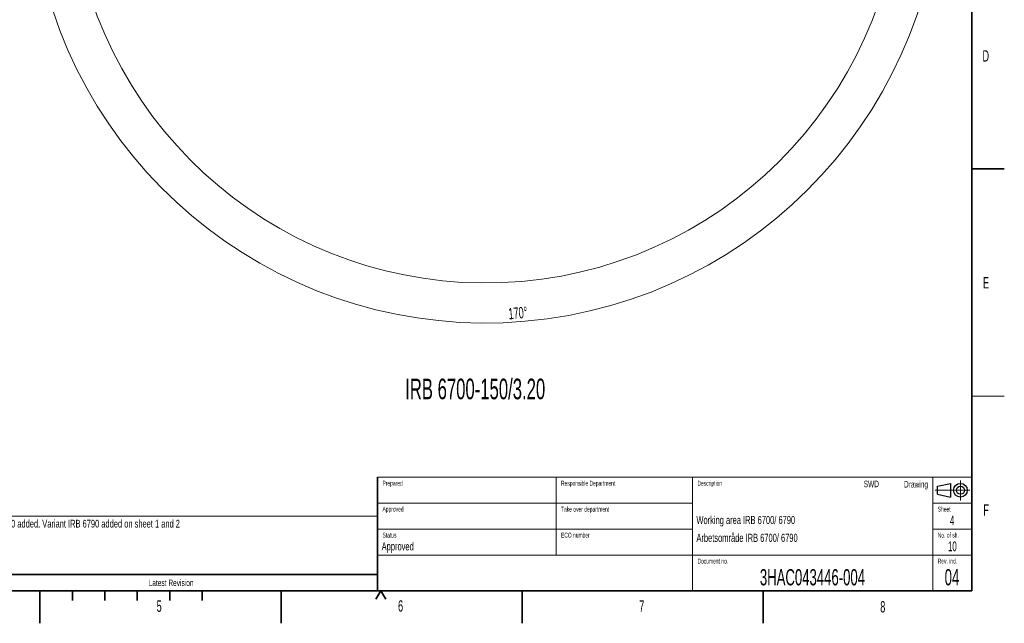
# Model space of a CAD drawing. Header units: millimetres. Extents: x 0 to 14900, y 0 to 10500.
# Tile 31 of 58: x 7319 to 14900, y 0 to 4650. Entities that reach past the tile are written whole.
import ezdxf

# ---------------------------------------------------------------- set-up
doc = ezdxf.new("R2010")
doc.units = ezdxf.units.MM
doc.header["$LTSCALE"] = 25
doc.linetypes.add('CENTERX2', pattern=[20.32, 12.7, -2.54, 2.54, -2.54])
doc.styles.add('SLDTEXTSTYLE0', font='TXT', dxfattribs={"width": 0.605})
doc.dimstyles.new('SLDDIMSTYLE1', dxfattribs={"dimtxt": 87.5, "dimasz": 87.5, "dimexe": 0, "dimexo": 0.0625, "dimgap": 21.875, "dimtad": 1, "dimdec": 4, "dimlfac": 25, "dimzin": 12, "dimdsep": 46, "dimtxsty": 'SLDTEXTSTYLE0', "dimsah": 1, "dimcen": 0.09, "dimadec": 1, "dimazin": 3, "dimtfac": 1, "dimtofl": 0, "dimtmove": 0, "dimatfit": 3, "dimfxl": 1, "dimfrac": 2, "dimtolj": 1, "dimtzin": 12, "dimarcsym": 0})

# ---------------------------------------------------------------- blocks, each defined once
blk = doc.blocks.new('_D_7')
at = {"color": 7, "linetype": 'Continuous', "lineweight": 0}
for p, q in [((12304.6, 5821.8), (14452.3, 5821.8)), ((7705.5, 5257.4), (7413.7, 5206))]:
    blk.add_line(p, q, dxfattribs=at)
at = {"color": 7, "linetype": 'Continuous', "lineweight": 18}
blk.add_arc((10906.1, 5821.8), 3508.7, 190, 0, dxfattribs=at)
for points in [[(14414.8, 5821.8), (14401.2, 5734.4), (14426.2, 5734.1)], [(7450.7, 5212.5), (7454.6, 5124.2), (7479.2, 5128.8)]]:
    blk.add_solid(points, dxfattribs=at)
at = {"color": 7, "linetype": 'Continuous', "lineweight": 18, "insert": (11078.2, 2427.9), "char_height": 87.5, "attachment_point": 1, "rotation": 5, "style": 'SLDTEXTSTYLE0'}
blk.add_mtext('170°', dxfattribs=at)

msp = doc.modelspace()

# ---------------------------------------------------------------- linework, layer by layer
at = {"color": 7, "linetype": 'Continuous', "lineweight": 35}
for p, q in [((14650, 10250), (14650, 250)), ((14650, 3500), (14900, 3500)), ((10075, 1125), (10075, 250)), ((6875, 375), (10075, 375)), ((500, 250), (14650, 250)), ((7475, 250), (7475, 0)), ((7725, 250), (7725, 175)), ((7975, 250), (7975, 175)), ((8225, 250), (8225, 175)), ((8475, 250), (8475, 175)), ((8725, 250), (8725, 175)), ((9331.25, 0), (9331.25, 250)), ((10100, 250), (10062.5, 185.0480947)), ((10100, 250), (10137.5, 185.0480947)), ((11187.5, 0), (11187.5, 250)), ((13043.75, 250), (13043.75, 0))]:
    msp.add_line(p, q, dxfattribs=at)
at = {"color": 7, "linetype": 'Continuous', "lineweight": 18}
for p, q in [((14650, 1750), (14900, 1750)), ((10075, 1125), (14650, 1125)), ((11450, 1125), (11450, 525)), ((12500, 1125), (12500, 250)), ((14350, 1125), (14350, 250)), ((10075, 925), (12500, 925)), ((14350, 925), (14650, 925)), ((10075, 825), (6875, 825)), ((10075, 725), (12500, 725)), ((14350, 725), (14650, 725)), ((10075, 525), (14650, 525))]:
    msp.add_line(p, q, dxfattribs=at)
at = {"color": 7, "linetype": 'Continuous', "lineweight": 25}
for p, q in [((14385, 1056.25), (14485, 1077.5)), ((14485, 1077.5), (14485, 972.5)), ((14385, 993.75), (14385, 1056.25)), ((14385, 993.75), (14485, 972.5))]:
    msp.add_line(p, q, dxfattribs=at)
at = {"color": 7, "linetype": 'CENTERX2', "lineweight": 18}
for p, q in [((14562.5, 1100.0420311), (14562.5, 946.0957976)), ((14368.2386278, 1025), (14634.9048152, 1025))]:
    msp.add_line(p, q, dxfattribs=at)
at = {"color": 7, "linetype": 'CENTERX2', "lineweight": 35}
msp.add_line((7475, 250), (7475, 0), dxfattribs=at)
at = {"color": 7, "linetype": 'Continuous', "lineweight": 25}
for radius in [52.5, 31.25]:
    msp.add_circle((14562.5, 1025), radius, dxfattribs=at)
at = {"color": 7, "linetype": 'Continuous', "lineweight": 18}
msp.add_arc((10906.0902605, 5821.7846161), 3200, 190, 170, dxfattribs=at)

# ---------------------------------------------------------------- texts
at = {"color": 7, "linetype": 'Continuous', "lineweight": 0, "style": 'SLDTEXTSTYLE0'}
for s, insert, char_height, attachment_point in [('D', (14731.6105694, 4414.8499563), 87.5, 1), ('E', (14735.098557, 2666.6623945), 87.5, 1), ('IRB 6700-150/3.20', (10287.2046092, 1884.7811901), 158.75, 1), ('Prepared', (10112.6128981, 1097.8265037), 37.5, 1), ('Responsible Department', (11487.0319117, 1097.8107858), 37.5, 1), ('Description', (12537.5074939, 1097.778464), 37.5, 1), ('SWD', (13935.1045305, 1098.5371019), 50, 3), ('Drawing', (14313.1249746, 1096.0307174), 50, 3), ('F', (14738.281505, 916.7843183), 87.5, 1), ('Approved', (10112.6092646, 898.5565524), 37.5, 1), ('Take over department', (11487.0053853, 898.2013759), 37.5, 1), ('Sheet', (14387.4734609, 898.2622582), 37.5, 1), ('Sheet 9 and 10 added. Variant IRB 6790 added on sheet 1 and 2', (6894.4533674, 797.2679471), 59.53125, 1), ('Working area IRB 6700/ 6790', (12529.320087, 827.0466098), 62.5, 1), ('4', (14498.3927291, 830.4702173), 75, 2), ('Status', (10112.6288127, 698.1223747), 37.5, 1), ('ECO number', (11487.0053853, 698.1223747), 37.5, 1), ('Arbetsområde IRB 6700/ 6790', (12529.6529557, 689.7418638), 62.5, 1), ('No. of sh.', (14387.7098732, 697.8831552), 37.5, 1), ('Approved', (10106.1712859, 624.2075651), 62.5, 1), ('10', (14499.9662987, 630.4443838), 75, 2), ('Document no.', (12537.8293958, 497.937675), 37.5, 1), ('Rev. ind.', (14387.3102031, 498.2538323), 37.5, 1), ('3HAC043446-004', (13422.8893562, 417.3945712), 125, 2), ('04', (14497.0134491, 417.5114578), 125, 2), ('Latest Revision', (8484.9851556, 337.0862365), 50, 2), ('5', (8373.3622173, 175.8013414), 87.5, 1), ('6', (10232.1533582, 177.4046527), 87.5, 1), ('7', (12088.797302, 176.372222), 87.5, 1), ('8', (13944.7357967, 171.2401408), 87.5, 1)]:
    msp.add_mtext(s, dxfattribs=dict(at, insert=insert, char_height=char_height, attachment_point=attachment_point))

# ---------------------------------------------------------------- dimensions: what is measured, and where the dimension line sits
at = {"color": 7, "linetype": 'Continuous', "lineweight": 18}
dim = msp.add_angular_dim_2l(base=(11211.8965342, 2326.4029129), line1=((9855.300388, 5636.5020105), (7754.7054508, 5266.1104475)), line2=((12254.6391346, 5821.7846161), (9557.5413863, 5821.7846161)), dimstyle='SLDDIMSTYLE1', dxfattribs=at)
dim.commit()
dim.dimension.update_dxf_attribs({"geometry": '_D_7', "text_midpoint": (11211.8965342, 2326.4029129), "dimtype": 162})

doc.saveas('drawing.dxf')
